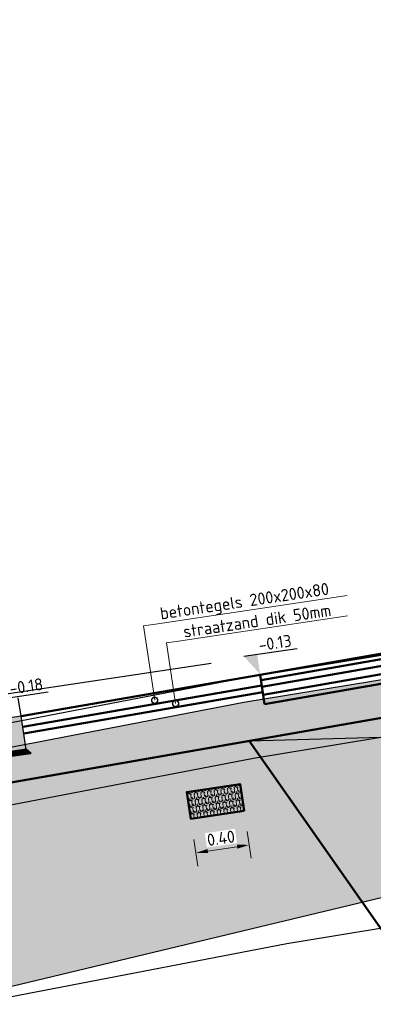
# Model space of a CAD drawing. Header units: metres. Extents: x 0 to 269924, y 0 to 933292.
# Tile 16 of 247: x 133876.18 to 133878.8, y 465777.38 to 465784.7. Entities that reach past the tile are written whole.
import ezdxf
from ezdxf import colors
from ezdxf.entities.mleader import LeaderData, LeaderLine
from ezdxf.math import Vec2, Vec3

# ---------------------------------------------------------------- set-up
doc = ezdxf.new("R2010")
doc.units = ezdxf.units.M
doc.linetypes.add('AL-NAP_LIJN', pattern=[15.25, 12, -1.5, 0.25, -1.5])
for name, color, linetype, lineweight in [('B-WE-MO-BODEM-AD-50', 253, 'Continuous', 18), ('B-WE-VH-VERHARDING-GD', 253, 'Continuous', 25), ('B-WE-VH-VERHARDING_FUNDERING-AD-50', 253, 'Continuous', 18), ('N-WE-GW-SLEUF-GD', 90, 'Continuous', 50), ('N-WE-VH-KANTOPSLUITING_OPSLUITBAND-SD', 150, 'Continuous', 25), ('N-WE-VH-M', 7, 'Continuous', 18), ('N-WE-VH-VERHARDING-GD', 7, 'Continuous', 50), ('N-WE-VH-VERHARDING-T18', 10, 'Continuous', 18), ('X-XX-AL-NAP-GD', 7, 'AL-NAP_LIJN', 25), ('X-XX-AL-PEILMAAT-SD', 7, 'Continuous', 25)]:
    doc.layers.add(name, color=color, linetype=linetype, lineweight=lineweight)
doc.layers.add('N-WE-KL-TRACE-GD', color=30, linetype='Continuous', lineweight=50, true_color=0xff7f00)
doc.layers.add('N-WE-OG-ZONE_LEIDINGSTROOK-AD-50', color=30, linetype='Continuous', lineweight=18, true_color=0xff7f00)
doc.layers.add('X-XX-AL-HULPLIJN-GD', color=30, linetype='Continuous', lineweight=25, plot=False)
doc.styles.add('NLCS-ISO', font='NLCS-ISO.ttf')
doc.styles.add('NLCS-ISO-M200-T18', font='NLCS-ISO.ttf', dxfattribs={"height": 0.36})
doc.styles.add('NLCS-ISO-M50-T18', font='NLCS-ISO.ttf', dxfattribs={"height": 0.09000000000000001})
doc.dimstyles.new('NLCS-M50-T18-PIJL_L2_H2', dxfattribs={"dimscale": 0.05, "dimtxt": 2.5, "dimasz": 1.8, "dimexe": 2, "dimexo": 2, "dimgap": 0.7, "dimtad": 1, "dimzin": 0, "dimdsep": 46, "dimtxsty": 'NLCS-ISO-M50-T18', "dimcen": 0, "dimdle": 2, "dimclrd": 256, "dimclre": 256, "dimclrt": 10, "dimazin": 0, "dimtfac": 1, "dimtdec": 3, "dimtofl": 0, "dimtmove": 0, "dimatfit": 3, "dimfxl": 2, "dimfxlon": 1, "dimtfillclr": 256, "dimtolj": 1, "dimtzin": 0, "dimlwd": -1, "dimlwe": -1, "dimarcsym": 0})
doc.dimstyles.new('NLCS-M50-T18-SCHRAP_L2_H2', dxfattribs={"dimscale": 0.05, "dimtxt": 2.5, "dimasz": 1.008, "dimexe": 2, "dimexo": 2, "dimgap": 0.7, "dimtad": 1, "dimzin": 0, "dimdsep": 46, "dimtxsty": 'NLCS-ISO-M50-T18', "dimblk": 'OBLIQUE', "dimcen": 0, "dimdle": 2, "dimclrd": 256, "dimclre": 256, "dimclrt": 10, "dimazin": 0, "dimtfac": 1, "dimtdec": 3, "dimtofl": 0, "dimtmove": 0, "dimatfit": 3, "dimldrblk": 'OBLIQUE', "dimfxl": 2, "dimfxlon": 1, "dimtfillclr": 256, "dimtolj": 1, "dimtzin": 0, "dimlwd": -1, "dimlwe": -1, "dimarcsym": 0})

# ---------------------------------------------------------------- blocks, each defined once
blk = doc.blocks.new('*D589')
at = {"layer": 'Defpoints', "color": 0, "transparency": 16777216}
for p in [(14.36024408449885, -1.116821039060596), (14.76024408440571, -1.116821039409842), (14.76024408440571, -1.373094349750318)]:
    blk.add_point(p, dxfattribs=at)
at = {"layer": 'N-WE-VH-M', "transparency": 16777216}
for p, q in [((14.36024408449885, -1.273094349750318), (14.36024408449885, -1.473094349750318)), ((14.76024408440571, -1.273094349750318), (14.76024408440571, -1.473094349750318)), ((14.45024408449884, -1.373094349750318), (14.67024408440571, -1.373094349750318))]:
    blk.add_line(p, q, dxfattribs=at)
for points in [[(14.45024408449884, -1.358094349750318), (14.45024408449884, -1.388094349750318), (14.36024408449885, -1.373094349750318)], [(14.67024408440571, -1.358094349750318), (14.67024408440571, -1.388094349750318), (14.76024408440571, -1.373094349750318)]]:
    blk.add_solid(points, dxfattribs=at)
at = {"layer": 'N-WE-VH-M', "color": 10, "transparency": 16777216, "insert": (14.56024408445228, -1.293094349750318), "char_height": 0.09000000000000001, "attachment_point": 5, "style": 'NLCS-ISO-M50-T18', "bg_fill": 3, "box_fill_scale": 1.1, "bg_fill_color": 256, "bg_fill_true_color": 13158600, "bg_fill_transparency": 0}
blk.add_mtext('\\A1;0.40', dxfattribs=at)
blk = doc.blocks.new('SAL-PEILMAAT_INFRACAD_H01-SOD')
blk.add_line((-2, 3), (6, 3))
blk.add_solid([(-2, 3), (0, 3), (0, 0)])
at = {"style": 'NLCS-ISO'}
blk.add_attdef('...', (0.3999999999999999, 3.399999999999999), '', height=1.8, dxfattribs=at)
blk = doc.blocks.new('_Oblique')
at = {"color": 0, "linetype": 'ByBlock', "lineweight": -2}
blk.add_line((-0.5, -0.5), (0.5, 0.5), dxfattribs=at)
blk = doc.blocks.new('*D360')
at = {"layer": 'Defpoints', "color": 0, "transparency": 16777216}
for p in [(133880.5273395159, 465780.2786913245), (133877.9651369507, 465779.8322128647), (133878.4142269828, 465776.8102420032)]:
    blk.add_point(p, dxfattribs=at)
at = {"layer": 'N-WE-VH-M', "transparency": 16777216}
for p, q in [((133880.9712847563, 465777.2913402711), (133881.0006835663, 465777.0935127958)), ((133881.084897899, 465777.2071259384), (133878.3153132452, 465776.7955425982)), ((133878.3995275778, 465776.9091557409), (133878.4289263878, 465776.7113282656))]:
    blk.add_line(p, q, dxfattribs=at)
at = {"layer": 'N-WE-VH-M', "transparency": 16777216, "xscale": 0.0504, "yscale": 0.0504, "zscale": 0.0504}
for p, rotation in [((133880.9859841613, 465777.1924265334), 8.452767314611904), ((133878.4142269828, 465776.8102420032), 188.4527673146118)]:
    blk.add_blockref('_Oblique', p, dxfattribs=dict(at, rotation=rotation))
at = {"layer": 'N-WE-VH-M', "color": 10, "transparency": 16777216, "insert": (133879.6773214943, 465777.1546505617), "char_height": 0.09000000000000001, "attachment_point": 5, "rotation": 8.45276731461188, "style": 'NLCS-ISO-M50-T18'}
blk.add_mtext('\\A1;rijstrook\\P2.60', dxfattribs=at)
blk = doc.blocks.new('*U405')
blk.add_hatch(color=8).paths.add_polyline_path([(-0.1499999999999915, -0.25), (0, -0.25), (0, 3.749399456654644e-33), (-0.1499999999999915, 6.162975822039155e-33)])
at = {"layer": 'N-WE-VH-VERHARDING-GD', "linetype": 'Continuous'}
h = blk.add_hatch(dxfattribs=at)
h.set_pattern_fill('ANSI31', color=256, scale=0.005, angle=45, style=0)
h.set_pattern_definition([(90, (89116.59644468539, 436374.8204160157), (-0.01587500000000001, 3.469446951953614e-18), [])])
h.paths.add_polyline_path([(-0.1499999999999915, -0.25), (2.329159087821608e-11, -0.2500000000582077), (0.03000000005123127, -0.2800000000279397), (-0.1799999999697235, -0.2800000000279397)])
at = {"flags": 128}
blk.add_lwpolyline([(-0.1499999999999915, -0.25), (0, -0.25), (0, 3.749399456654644e-33), (-0.1499999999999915, 6.162975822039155e-33)], close=True, dxfattribs=at)
at = {"layer": 'N-WE-VH-VERHARDING-GD', "linetype": 'Continuous'}
for p, q in [((-0.3499999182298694, -0.149999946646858), (-0.1499999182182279, -0.09999994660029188)), ((-0.4499999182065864, -0.279999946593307), (-0.3499999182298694, -0.149999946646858)), ((-0.1799999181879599, -0.2799999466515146), (-0.4499999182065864, -0.279999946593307))]:
    blk.add_line(p, q, dxfattribs=at)
at = {"layer": 'N-WE-VH-VERHARDING-GD', "linetype": 'Continuous', "flags": 128}
blk.add_lwpolyline([(-0.1499999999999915, -0.25), (2.329159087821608e-11, -0.2500000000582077), (0.03000000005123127, -0.2800000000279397), (-0.1799999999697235, -0.2800000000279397)], close=True, dxfattribs=at)
blk = doc.blocks.new('*D359')
at = {"layer": 'Defpoints', "color": 0, "transparency": 16777216}
for p in [(133877.9651369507, 465779.8322128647), (133876.1913044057, 465779.5231123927), (133876.6337797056, 465776.5456527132)]:
    blk.add_point(p, dxfattribs=at)
at = {"layer": 'N-WE-VH-M', "transparency": 16777216}
for p, q in [((133878.3995275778, 465776.909155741), (133878.4289263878, 465776.7113282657)), ((133878.5131407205, 465776.8249414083), (133876.5348659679, 465776.5309533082)), ((133876.6190803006, 465776.6445664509), (133876.6484791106, 465776.4467389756))]:
    blk.add_line(p, q, dxfattribs=at)
at = {"layer": 'N-WE-VH-M', "transparency": 16777216, "xscale": 0.0504, "yscale": 0.0504, "zscale": 0.0504}
for p, rotation in [((133878.4142269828, 465776.8102420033), 8.452767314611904), ((133876.6337797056, 465776.5456527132), 188.4527673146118)]:
    blk.add_blockref('_Oblique', p, dxfattribs=dict(at, rotation=rotation))
at = {"layer": 'N-WE-VH-M', "color": 10, "transparency": 16777216, "insert": (133877.5012192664, 465776.8312636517), "char_height": 0.09000000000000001, "attachment_point": 5, "rotation": 8.45276731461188, "style": 'NLCS-ISO-M50-T18'}
blk.add_mtext('\\A1;rijstrook\\P1.80', dxfattribs=at)
blk = doc.blocks.new('_DotSmall')
at = {"color": 0, "linetype": 'ByBlock', "const_width": 0.5}
blk.add_lwpolyline([(-0.0625, 0, 1), (0.0625, 0, 1)], format="xyb", close=True, dxfattribs=at)
blk = doc.blocks.new('PROFIEL 12')
at = {"layer": 'B-WE-MO-BODEM-AD-50'}
h = blk.add_hatch(dxfattribs=at)
h.set_pattern_fill('AMO-BODEM_ZAND-SO', color=256, scale=0.05, angle=-1.098692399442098e-09, pattern_type=2)
h.set_pattern_definition([(37.49999999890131, (-135680.3561162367, -466814.1012676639), (-0.003149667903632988, 0.09634118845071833), [0, -0.07600000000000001, 0, -0.085, 0, -0.08125]), (7.499999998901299, (-135680.3561162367, -466814.1012676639), (0.08848883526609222, 0.1411073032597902), [0, -0.041, 0, -0.0685, 0, -0.02625]), (327.4999999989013, (-135680.4176162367, -466814.1012676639), (0.1557070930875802, 0.0002829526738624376), [0, -0.025, 0, -0.09, 0, -0.1175]), (317.4999999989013, (-135680.4176162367, -466814.1012676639), (0.1503063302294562, 0.04388377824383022), [0, -0.0125, 0, -0.059, 0, -0.0675])])
h.paths.add_polyline_path([(14.88779651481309, -0.7397981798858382), (12.6077971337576, -0.8374167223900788), (11.23611619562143, -0.5187083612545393), (11.23611619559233, -2.296021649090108), (16.7497866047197, -1.807648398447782), (23.58024408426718, -2.081738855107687), (23.58024408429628, -0.4508721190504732), (22.16865996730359, -0.8313862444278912), (19.94171294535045, -0.7697729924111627), (17.41069328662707, -0.7001297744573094)])
at = {"layer": 'B-WE-VH-VERHARDING_FUNDERING-AD-50'}
h = blk.add_hatch(dxfattribs=at)
h.set_pattern_fill('AVH-FUNDERING_02-SO', color=256, scale=0.25, angle=-1.098692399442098e-09, pattern_type=2)
h.set_pattern_definition([(359.9999999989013, (-2320.988231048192, -282.5682734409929), (0.2500000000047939, 0.2499999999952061), [0.03125, -0.21875]), (90, (-2320.988231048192, -282.5682734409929), (-0.249999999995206, 0.2500000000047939), [0.03125, -0.21875]), (134.9999999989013, (-2320.956981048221, -282.5682734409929), (-0.2499999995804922, 4.793963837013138e-12), [0.044194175, -0.309359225]), (359.9999999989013, (-2320.956981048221, -282.4276484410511), (0.2500000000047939, 0.2499999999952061), [0.03125, -0.21875]), (44.99999999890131, (-2320.941356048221, -282.4432734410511), (4.79394995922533e-12, 0.2499999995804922), [0.022097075, -0.3314563]), (134.9999999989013, (-2320.941356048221, -282.4432734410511), (-0.2499999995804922, 4.793963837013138e-12), [0.022097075, -0.3314563]), (359.9999999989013, (-2320.863231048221, -282.3651484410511), (0.2500000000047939, 0.2499999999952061), [0.044194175, -0.205805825]), (44.99999999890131, (-2320.863231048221, -282.3651484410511), (4.79394995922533e-12, 0.2499999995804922), [0.03125, -0.3223034]), (134.9999999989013, (-2320.819036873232, -282.3651484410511), (-0.2499999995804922, 4.793963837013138e-12), [0.03125, -0.3223034]), (90, (-2320.816356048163, -282.5057734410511), (-0.249999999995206, 0.2500000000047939), [0.03125, -0.21875]), (44.99999999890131, (-2320.816356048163, -282.5057734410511), (4.79394995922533e-12, 0.2499999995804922), [0.022097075, -0.3314563]), (134.9999999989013, (-2320.800731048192, -282.4901484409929), (-0.2499999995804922, 4.793963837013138e-12), [0.022097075, -0.3314563]), (359.9999999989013, (-2320.956981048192, -282.5057734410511), (0.2500000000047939, 0.2499999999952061), [0.015625, -0.209375]), (359.9999999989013, (-2320.769481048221, -282.4432734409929), (0.2500000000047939, 0.2499999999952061), [0.015625, -0.209375]), (90, (-2320.847606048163, -282.4120234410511), (-0.249999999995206, 0.2500000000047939), [0.015625, -0.209375]), (134.9999999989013, (-2320.816356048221, -282.5526484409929), (-0.2499999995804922, 4.793963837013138e-12), [0.022097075, -0.3314563]), (134.9999999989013, (-2320.925731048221, -282.3807734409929), (-0.2499999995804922, 4.793963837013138e-12), [0.022097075, -0.3314563]), (44.99999999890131, (-2320.871043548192, -282.4862421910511), (4.79394995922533e-12, 0.2499999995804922), [0.022097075, -0.3314563]), (90, (-2320.902293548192, -282.5370234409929), (-0.249999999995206, 0.2500000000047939), [0.00390625, -0.24609375]), (90, (-2320.890574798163, -282.4315546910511), (-0.249999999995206, 0.2500000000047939), [0.00390625, -0.24609375]), (90, (-2320.773387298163, -282.3885859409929), (-0.249999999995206, 0.2500000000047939), [0.00390625, -0.24609375]), (90, (-2320.769481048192, -282.5213984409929), (-0.249999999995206, 0.2500000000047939), [0.00390625, -0.24609375])])
h.paths.add_polyline_path([(17.41316909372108, -0.28003893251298), (14.87550981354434, -0.3199394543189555), (13.00944679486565, -0.3998352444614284), (12.60779713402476, -0.8374167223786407), (14.88779651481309, -0.7397981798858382), (17.41069328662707, -0.7001297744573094), (19.94171294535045, -0.7697729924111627), (22.16865997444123, -0.8313862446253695), (21.76043638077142, -0.3999311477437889), (19.95326523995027, -0.3499318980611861)])
at = {"layer": 'N-WE-OG-ZONE_LEIDINGSTROOK-AD-50'}
h = blk.add_hatch(dxfattribs=at)
h.set_pattern_fill('ARO-ZONE_LEIDINGSTROOK-SO', color=256, scale=0.05, angle=-8.452767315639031, pattern_type=2)
h.set_pattern_definition([(179.9999999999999, (13.36224408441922, -0.9693210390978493), (-6.071532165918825e-18, -0.05), [0.002, -0.048]), (165.963757, (13.3642440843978, -0.969821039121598), (-0.05000000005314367, -6.508785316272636e-10), [0.002061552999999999, -0.2040937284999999]), (153.434949, (13.36624408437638, -0.9708210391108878), (-0.05000000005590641, -3.781364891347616e-10), [0.002236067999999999, -0.1095673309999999]), (143.130102, (13.36824408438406, -0.9723210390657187), (-0.1499999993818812, 0.1000000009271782), [0.0025, -0.2475]), (135, (13.36924408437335, -0.9733210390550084), (-0.04999999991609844, 3.469446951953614e-18), [0.0014142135, -0.06929646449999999]), (135, (13.37074408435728, -0.9748210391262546), (-0.04999999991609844, 3.469446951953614e-18), [0.0021213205, -0.06858935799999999]), (116.565051, (13.37174408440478, -0.9768210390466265), (-0.05000000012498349, 0.05000000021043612), [0.002236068, -0.109567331]), (108.434949, (13.37274408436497, -0.9798210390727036), (-0.05000000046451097, 0.09999999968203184), [0.0031622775, -0.1549516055]), (90, (13.37274408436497, -0.9818210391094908), (-0.05, 2.602085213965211e-18), [0.002, -0.048]), (0, (13.40824408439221, -0.9693210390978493), (0, 0.05), [0.002, -0.048]), (14.036243, (13.40624408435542, -0.9698210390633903), (0.1500000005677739, 0.04999999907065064), [0.002061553, -0.2040937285]), (26.56505099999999, (13.40424408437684, -0.9708210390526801), (0.05000000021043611, 0.05000000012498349), [0.002236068, -0.109567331]), (36.86989799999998, (13.40224408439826, -0.9723210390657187), (0.04999999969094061, 0.05000000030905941), [0.0025, -0.2475]), (45, (13.40124408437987, -0.9733210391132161), (8.673617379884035e-19, 0.04999999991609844), [0.0014142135, -0.0692964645]), (45, (13.39974408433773, -0.9748210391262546), (8.673617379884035e-19, 0.04999999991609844), [0.0021213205, -0.068589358]), (63.434949, (13.39874408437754, -0.9768210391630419), (-3.781364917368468e-10, 0.05000000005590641), [0.002236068, -0.109567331]), (71.565051, (13.39774408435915, -0.9798210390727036), (-3.584179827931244e-12, 0.05000000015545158), [0.0031622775, -0.1549516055]), (90, (13.39774408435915, -0.9818210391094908), (-0.05, 2.602085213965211e-18), [0.002, -0.048]), (179.9999999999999, (13.38724408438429, -1.014321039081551), (-6.071532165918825e-18, -0.05), [0.002, -0.048]), (194.036243, (13.38924408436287, -1.01382103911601), (-0.1500000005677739, -0.04999999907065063), [0.002061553, -0.2040937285]), (206.565051, (13.39124408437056, -1.01282103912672), (-0.05000000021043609, -0.05000000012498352), [0.002236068, -0.109567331]), (216.8698979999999, (13.39324408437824, -1.011321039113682), (-0.04999999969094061, -0.05000000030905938), [0.0025, -0.2475]), (225, (13.39424408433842, -1.010321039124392), (-8.673617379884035e-18, -0.04999999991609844), [0.0014142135, -0.06929646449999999]), (225, (13.39574408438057, -1.008821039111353), (-8.673617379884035e-18, -0.04999999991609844), [0.0021213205, -0.06858935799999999]), (243.434949, (13.39674408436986, -1.006821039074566), (3.781365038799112e-10, -0.05000000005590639), [0.002236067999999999, -0.1095673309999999]), (251.565051, (13.39774408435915, -1.003821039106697), (3.584157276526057e-12, -0.05000000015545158), [0.003162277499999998, -0.1549516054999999]), (270, (13.39774408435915, -1.00182103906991), (0.05, -8.673617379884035e-18), [0.002, -0.048]), (0, (13.38324408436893, -1.014321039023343), (0, 0.05), [0.002, -0.048]), (345.9637569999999, (13.38124408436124, -1.013821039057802), (0.05000000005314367, 6.508784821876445e-10), [0.002061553, -0.2040937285]), (333.434949, (13.37924408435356, -1.01282103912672), (0.05000000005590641, 3.781364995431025e-10), [0.002236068, -0.109567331]), (323.1301020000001, (13.37724408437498, -1.011321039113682), (0.1499999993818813, -0.1000000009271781), [0.0025, -0.2475]), (314.9999999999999, (13.37624408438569, -1.010321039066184), (0.04999999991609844, -1.474514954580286e-17), [0.0014142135, -0.0692964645]), (314.9999999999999, (13.37474408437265, -1.008821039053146), (0.04999999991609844, -1.474514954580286e-17), [0.0021213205, -0.068589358]), (296.5650509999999, (13.37374408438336, -1.006821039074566), (0.05000000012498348, -0.05000000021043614), [0.002236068, -0.109567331]), (288.434949, (13.37274408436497, -1.003821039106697), (0.05000000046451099, -0.0999999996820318), [0.0031622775, -0.1549516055]), (270, (13.37274408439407, -1.001821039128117), (0.05, -8.673617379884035e-18), [0.002, -0.048]), (90, (13.39774408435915, -1.00182103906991), (-0.05, 2.602085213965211e-18), [0.02, -0.03]), (90, (13.37274408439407, -1.001821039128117), (-0.05, 2.602085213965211e-18), [0.02, -0.03])])
h.paths.add_polyline_path([(14.76024408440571, -1.116821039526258), (14.36024408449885, -1.116821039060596), (14.36024408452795, -0.9168210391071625), (14.76024408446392, -0.9168210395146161)])
at = {"layer": 'B-WE-VH-VERHARDING-GD'}
for points in [[(13.00174711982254, -0.2200000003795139), (14.87024408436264, -0.1400000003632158), (17.41423015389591, -0.1000000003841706), (19.95821622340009, -0.1700000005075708), (21.76541456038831, -0.2200000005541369)], [(13.00944679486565, -0.3998352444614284), (14.87550981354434, -0.3199394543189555), (17.41316909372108, -0.28003893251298), (19.95326523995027, -0.3499318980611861), (21.76043638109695, -0.3999311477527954)], [(12.60779713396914, -0.8374167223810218), (14.88779651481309, -0.7397981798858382), (17.41069328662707, -0.7001297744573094), (19.94171294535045, -0.7697729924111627), (22.16865997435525, -0.8313862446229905)]]:
    blk.add_lwpolyline(points, dxfattribs=at)
at = {"layer": 'N-WE-KL-TRACE-GD'}
blk.add_lwpolyline([(14.76024408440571, -1.116821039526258), (14.36024408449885, -1.116821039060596), (14.36024408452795, -0.9168210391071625), (14.76024408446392, -0.9168210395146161)], close=True, dxfattribs=at)
at = {"layer": 'X-XX-AL-HULPLIJN-GD'}
for points in [[(12.60779713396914, -0.8374167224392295), (11.23611619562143, -0.5187083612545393), (11.23611619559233, -2.296021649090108), (16.7497866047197, -1.807648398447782), (23.58024408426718, -2.081738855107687), (23.58024408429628, -0.450872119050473), (22.16865997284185, -0.8313862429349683)], [(11.26896493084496, -2.2960216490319), (14.92875218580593, -2.139327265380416), (17.40244059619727, -2.100432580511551), (19.90320529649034, -2.169243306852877), (23.52940530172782, -2.269569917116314)]]:
    blk.add_lwpolyline(points, dxfattribs=at)
at = {"layer": 'X-XX-AL-NAP-GD'}
blk.add_lwpolyline([(29.92871303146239, 2.037268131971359e-09), (4.694713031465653, -5.820766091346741e-11)], dxfattribs=at)
at = {"layer": 'N-WE-VH-M'}
dim = blk.add_linear_dim(base=(14.76024408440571, -1.373094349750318), p1=(14.36024408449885, -1.116821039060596), p2=(14.76024408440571, -1.116821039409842), dimstyle='NLCS-M50-T18-PIJL_L2_H2', override={"dimtfill": 1}, dxfattribs=at)
dim.commit()
dim.dimension.update_dxf_attribs({"geometry": '*D589', "text_midpoint": (14.56024408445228, -1.293094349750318)})

msp = doc.modelspace()

# ---------------------------------------------------------------- block references
at = {"layer": 'N-WE-VH-KANTOPSLUITING_OPSLUITBAND-SD', "rotation": 8.452767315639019}
msp.add_blockref('PROFIEL 12', (133863.0817755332, 465777.756903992), dxfattribs=at)

# ---------------------------------------------------------------- next in the draw order: linework, layer by layer
at = {"layer": 'N-WE-GW-SLEUF-GD'}
msp.add_line((133877.8822396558, 465779.340685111), (133879.1660047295, 465777.5084915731), dxfattribs=at)
at = {"layer": 'N-WE-VH-VERHARDING-GD'}
for points in [[(133883.1086513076, 465780.5965819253), (133880.5273395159, 465780.2786913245), (133877.9651369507, 465779.8322128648)], [(133883.1145329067, 465780.5570040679), (133880.5332211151, 465780.2391134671), (133877.9710185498, 465779.7926350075)], [(133883.1218849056, 465780.5075317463), (133880.5405731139, 465780.1896411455), (133877.9783705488, 465779.7431626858)], [(133883.9034490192, 465780.4922099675), (133883.9402090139, 465780.2448483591), (133883.1777600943, 465780.1315421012), (133880.5964483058, 465779.8136515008), (133875.8169552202, 465778.980797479), (133875.787351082, 465779.180006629)], [(133883.1307073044, 465780.4481649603), (133880.5493955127, 465780.1302743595), (133877.9871929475, 465779.6837958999)], [(133883.1410001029, 465780.37890371), (133880.5596883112, 465780.0610131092), (133877.997485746, 465779.6145346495)], [(133877.9651369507, 465779.8322128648), (133876.1913044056, 465779.5231123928)], [(133877.9651369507, 465779.8322128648), (133877.997485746, 465779.6145346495)], [(133877.976900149, 465779.7530571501), (133876.2030676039, 465779.443956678)], [(133877.9842521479, 465779.7035848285), (133876.2104196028, 465779.3944843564)]]:
    msp.add_lwpolyline(points, dxfattribs=at)
at = {"layer": 'X-XX-AL-HULPLIJN-GD'}
msp.add_lwpolyline([(133876.1913044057, 465779.5231123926), (133876.1707252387, 465779.6615916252)], dxfattribs=at)
at = {"layer": 'X-XX-AL-HULPLIJN-GD', "flags": 128}
msp.add_lwpolyline([(133877.8822396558, 465779.340685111), (133880.6445971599, 465779.4173713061)], dxfattribs=at)

# ---------------------------------------------------------------- next in the draw order: block references
at = {"layer": 'N-WE-VH-KANTOPSLUITING_OPSLUITBAND-SD', "rotation": 8.452767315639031}
msp.add_blockref('*U405', (133876.1913044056, 465779.5231123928), dxfattribs=at)
at = {"layer": 'X-XX-AL-PEILMAAT-SD', "xscale": 0.05, "yscale": 0.05, "zscale": 0.05, "rotation": 8.452767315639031}
for p, values in [((133877.9647297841, 465779.8349527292), {'...': '-0.13'}), ((133876.1171191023, 465779.5120878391), {'...': '-0.18'})]:
    msp.add_blockref('SAL-PEILMAAT_INFRACAD_H01-SOD', p, dxfattribs=at).add_auto_attribs(values)

# ---------------------------------------------------------------- next in the draw order: dimensions: what is measured, and where the dimension line sits
at = {"layer": 'N-WE-VH-M'}
for base, p1, p2, picture, middle in [((133878.4142269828, 465776.8102420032), (133880.5273395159, 465780.2786913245), (133877.9651369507, 465779.8322128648), '*D360', (133879.6773214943, 465777.1546505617)), ((133876.6337797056, 465776.5456527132), (133877.9651369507, 465779.8322128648), (133876.1913044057, 465779.5231123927), '*D359', (133877.5012192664, 465776.8312636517))]:
    dim = msp.add_linear_dim(base=base, p1=p1, p2=p2, angle=188.4527673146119, text='rijstrook\\P<>', dimstyle='NLCS-M50-T18-SCHRAP_L2_H2', dxfattribs=at)
    dim.commit()
    dim.dimension.update_dxf_attribs({"geometry": picture, "text_midpoint": middle})

# ---------------------------------------------------------------- next in the draw order: leaders
at = {"layer": 'N-WE-VH-VERHARDING-T18'}
ml = msp.add_multileader_mtext('Standard', dxfattribs=at)
ml.set_content('', color=256, style='NLCS-ISO-M200-T18')
ml.set_leader_properties(color=256, linetype='ByLayer', lineweight=-1)
ml.build(insert=Vec2(0, 0))
ml.multileader.update_dxf_attribs({"has_dogleg": 0, "text_left_attachment_type": 5, "text_right_attachment_type": 5, "dogleg_length": 0.36, "arrow_head_size": 0.36})
ctx = ml.context
ctx.base_point, ctx.char_height, ctx.arrow_head_size, ctx.landing_gap_size, ctx.plane_origin = Vec3(135697.3917517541, 466805.7658595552), 0.36, 0.36, 0.18, Vec3(135695.696623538, 466805.188890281)
ctx.left_attachment, ctx.right_attachment = 5, 5
notes = []
notes.append((ctx, [(0, (0, 0, 0), (0, 0), (1, 0), 1, [])]))
ctx.mtext.insert, ctx.mtext.rotation, ctx.mtext.flow_direction = Vec3(135697.5717517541, 466806.1258595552), -0.1475286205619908, 5
ml = msp.add_multileader_mtext('Standard', dxfattribs=at)
ml.set_content('betontegels 200x200x80', color=256, style='NLCS-ISO-M50-T18')
ml.set_leader_properties(color=256, linetype='ByLayer', lineweight=-1)
ml.set_arrow_properties(name='DOTSMALL')
ml.build(insert=Vec2(0, 0))
ml.multileader.update_dxf_attribs({"text_left_attachment_type": 5, "text_right_attachment_type": 5, "dogleg_length": 0.09000000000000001, "arrow_head_size": 0.09})
ctx = ml.context
ctx.base_point, ctx.char_height, ctx.arrow_head_size, ctx.landing_gap_size, ctx.plane_origin, ctx.plane_x_axis, ctx.plane_y_axis = Vec3(133877.1891164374, 465780.2084796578), 0.09000000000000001, 0.09, 0.04500000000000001, Vec3(133877.4377986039, 465779.112739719), Vec3(0.9891373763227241, 0.1469940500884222), Vec3(-0.1469940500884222, 0.9891373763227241)
ctx.left_attachment, ctx.right_attachment = 5, 5
notes.append((ctx, [(0, (1, 1, 0), (133877.1000940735, 465780.1952501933), (0.9891373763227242, 0.1469940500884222), 0.08999999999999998, [(0, [(133877.1823244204, 465779.6419141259)], 0, [])])]))
ctx.mtext.insert, ctx.mtext.text_direction, ctx.mtext.rotation, ctx.mtext.flow_direction = Vec3(133877.2164293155, 465780.3308234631), Vec3(0.9891373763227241, 0.1469940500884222), 8.726908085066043e-13, 5
ml = msp.add_multileader_mtext('Standard', dxfattribs=at)
ml.set_content('straatzand dik 50mm', color=256, style='NLCS-ISO-M50-T18')
ml.set_leader_properties(color=256, linetype='ByLayer', lineweight=-1)
ml.set_arrow_properties(name='DOTSMALL')
ml.build(insert=Vec2(0, 0))
ml.multileader.update_dxf_attribs({"text_left_attachment_type": 5, "text_right_attachment_type": 5, "dogleg_length": 0.09000000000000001, "arrow_head_size": 0.09})
ctx = ml.context
ctx.base_point, ctx.char_height, ctx.arrow_head_size, ctx.landing_gap_size, ctx.plane_origin, ctx.plane_x_axis, ctx.plane_y_axis = Vec3(133877.3595361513, 465780.0821581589), 0.09000000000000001, 0.09, 0.04500000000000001, Vec3(133877.6082183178, 465778.98641822), Vec3(0.9891373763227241, 0.1469940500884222), Vec3(-0.1469940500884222, 0.9891373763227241)
ctx.left_attachment, ctx.right_attachment = 5, 5
notes.append((ctx, [(0, (1, 1, 0), (133877.2705137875, 465780.0689286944), (0.9891373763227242, 0.1469940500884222), 0.08999999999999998, [(0, [(133877.3375443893, 465779.6178732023)], 0, [])])]))
ctx.mtext.insert, ctx.mtext.text_direction, ctx.mtext.rotation, ctx.mtext.flow_direction = Vec3(133877.3881719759, 465780.1955997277), Vec3(0.9891373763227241, 0.1469940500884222), 8.726908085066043e-13, 5
for ctx, leaders in notes:
    for number, flags, end, landing, length, lines in leaders:
        leader = LeaderData()
        leader.index, (leader.has_last_leader_line, leader.has_dogleg_vector, leader.attachment_direction) = number, flags
        leader.last_leader_point, leader.dogleg_vector, leader.dogleg_length = Vec3(end), Vec3(landing), length
        for number, points, colour, breaks in lines:
            line = LeaderLine()
            line.index, line.vertices, line.color, line.breaks = number, Vec3.list(points), colors.encode_raw_color(colour), breaks
            leader.lines.append(line)
        ctx.leaders.append(leader)

doc.saveas('drawing.dxf')
